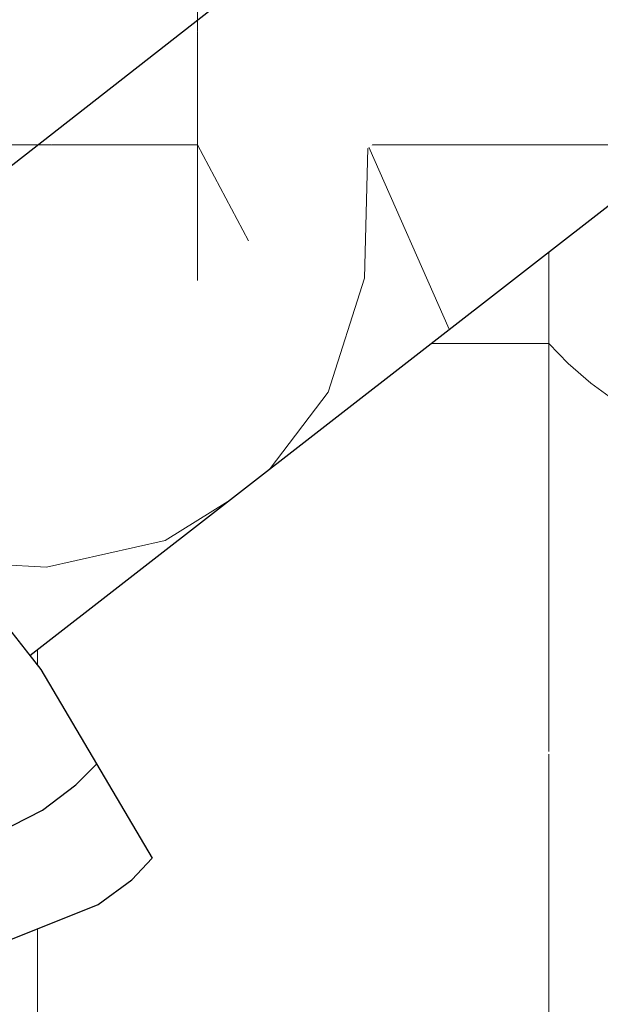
# Model space of a CAD drawing. Header units: millimetres. Extents: x -36478 to 31050, y -14815 to 11827.
# Tile 58 of 256: x -18878 to -18824, y 7249 to 7342. Entities that reach past the tile are written whole.
import ezdxf

# ---------------------------------------------------------------- set-up
doc = ezdxf.new("R2010")
doc.units = ezdxf.units.MM
doc.header["$MEASUREMENT"] = 0
doc.linetypes.add('Wipeout_Contour', pattern=[1000, 0, -1000])
for name, color, linetype in [('Nové_Konstrukce - krov', 7, 'Continuous'), ('Nové_Konstrukce - střechy a skořepiny', 7, 'Continuous'), ('Nové_Výplně - Povrchové', 7, 'Continuous')]:
    doc.layers.add(name, color=color, linetype=linetype)

# ---------------------------------------------------------------- blocks, each defined once
blk = doc.blocks.new('*X13')
at = {"layer": 'Nové_Výplně - Povrchové', "color": 21, "linetype": 'Continuous', "lineweight": 20, "true_color": 0xffaaaa}
for p, q in [((-18828.689, 7367.663), (-18828.689, 7336.271)), ((-18828.689, 7336.044), (-18828.689, 7273.167)), ((-18876.724, 7330.1), (-18876.724, 7273.167)), ((-18883.392, 7305.823), (-18876.724, 7311.513)), ((-18852.706, 7311.513), (-18876.724, 7311.513)), ((-18828.689, 7311.513), (-18852.706, 7311.513)), ((-18828.689, 7311.513), (-18826.865, 7309.618)), ((-18826.865, 7309.618), (-18824.743, 7307.789)), ((-18824.743, 7307.789), (-18822.336, 7306.033)), ((-18876.724, 7272.94), (-18876.724, 7210.062)), ((-18828.689, 7272.94), (-18828.689, 7210.062))]:
    blk.add_line(p, q, dxfattribs=at)
blk = doc.blocks.new('výplň_6_1', base_point=(0, 0))
at = {"layer": 'Nové_Výplně - Povrchové', "color": 21, "linetype": 'Continuous', "lineweight": 20, "true_color": 0xffaaaa}
blk.add_blockref('*X13', (0, 0), dxfattribs=at)
blk = doc.blocks.new('*X5775')
at = {"layer": 'Nové_Výplně - Povrchové', "color": 21, "linetype": 'Continuous', "lineweight": 20, "true_color": 0xffaaaa}
for p, q in [((-18814.302, 7354.285), (-18806.76, 7337.17)), ((-18845.994, 7317.641), (-18845.692, 7329.87)), ((-18845.587, 7329.952), (-18838.045, 7312.837)), ((-18824.681, 7330.174), (-18845.301, 7330.174)), ((-18815.754, 7330.174), (-18824.681, 7330.174)), ((-18849.413, 7306.924), (-18845.994, 7317.641)), ((-18854.868, 7299.752), (-18849.413, 7306.924)), ((-18864.736, 7293.002), (-18858.848, 7296.657)), ((-18875.858, 7290.506), (-18864.736, 7293.002)), ((-18884.348, 7290.977), (-18875.858, 7290.506))]:
    blk.add_line(p, q, dxfattribs=at)
blk = doc.blocks.new('výplň_2887_1', base_point=(0, 0))
at = {"color": 254, "linetype": 'Wipeout_Contour', "lineweight": 0, "ltscale": 80805.517164}
blk.add_wipeout([(-18888.662, 7296.449), (-18877.432, 7282.202), (-18756.052, 7376.609), (-18765.05, 7392.591)], dxfattribs=at).dxf.layer = 'Nové_Výplně - Povrchové'
at = {"layer": 'Nové_Výplně - Povrchové', "color": 21, "linetype": 'Continuous', "lineweight": 20, "true_color": 0xffaaaa}
blk.add_blockref('*X5775', (0, 0), dxfattribs=at)
blk = doc.blocks.new('*X5777')
at = {"layer": 'Nové_Výplně - Povrchové', "color": 21, "linetype": 'Continuous', "lineweight": 20, "true_color": 0xffaaaa}
for p, q in [((-18861.691, 7340.831), (-18861.691, 7317.426)), ((-18875.393, 7330.174), (-18861.691, 7330.174)), ((-18856.894, 7321.158), (-18861.691, 7330.174))]:
    blk.add_line(p, q, dxfattribs=at)
blk = doc.blocks.new('výplň_2888_1', base_point=(0, 0))
at = {"color": 254, "linetype": 'Wipeout_Contour', "lineweight": 0, "ltscale": 101117.431419}
blk.add_wipeout([(-18901.951, 7309.518), (-18889.245, 7297.19), (-18888.662, 7296.449), (-18765.05, 7392.591), (-18776.204, 7407.321)], dxfattribs=at).dxf.layer = 'Nové_Výplně - Povrchové'
at = {"layer": 'Nové_Výplně - Povrchové', "color": 21, "linetype": 'Continuous', "lineweight": 20, "true_color": 0xffaaaa}
blk.add_blockref('*X5777', (0, 0), dxfattribs=at)
blk = doc.blocks.new('výplň_2891_1', base_point=(0, 0))
at = {"color": 254, "linetype": 'Wipeout_Contour', "lineweight": 0, "ltscale": 121695.785025}
blk.add_wipeout([(-18818.946, 7439.787), (-18943.674, 7342.776), (-18940.592, 7341.072), (-18938.512, 7339.531), (-18929.923, 7333.006), (-18803.567, 7431.283)], dxfattribs=at).dxf.layer = 'Nové_Výplně - Povrchové'
blk = doc.blocks.new('*X5785')
at = {"layer": 'Nové_Výplně - Povrchové', "color": 21, "linetype": 'Continuous', "lineweight": 20, "true_color": 0xffaaaa}
for p, q in [((-18856.392, 7390.197), (-18839.5, 7381.207)), ((-18887.677, 7365.864), (-18870.786, 7356.874)), ((-18907.001, 7341.582), (-18909.796, 7348.661)), ((-18904.887, 7330.352), (-18907.001, 7341.582))]:
    blk.add_line(p, q, dxfattribs=at)
blk = doc.blocks.new('výplň_2892_1', base_point=(0, 0))
at = {"color": 254, "linetype": 'Wipeout_Contour', "lineweight": 0, "ltscale": 101293.271901}
blk.add_wipeout([(-18929.923, 7333.006), (-18920.645, 7325.959), (-18916.233, 7321.527), (-18789.174, 7420.35), (-18803.567, 7431.283)], dxfattribs=at).dxf.layer = 'Nové_Výplně - Povrchové'
at = {"layer": 'Nové_Výplně - Povrchové', "color": 21, "linetype": 'Continuous', "lineweight": 20, "true_color": 0xffaaaa}
blk.add_blockref('*X5785', (0, 0), dxfattribs=at)
blk = doc.blocks.new('*X5787')
at = {"layer": 'Nové_Výplně - Povrchové', "color": 21, "linetype": 'Continuous', "lineweight": 20, "true_color": 0xffaaaa}
for p, q in [((-18861.691, 7363.948), (-18861.691, 7340.831)), ((-18905.115, 7330.174), (-18885.709, 7330.174)), ((-18885.709, 7330.174), (-18875.393, 7330.174)), ((-18909.726, 7326.587), (-18909.726, 7315.754)), ((-18912.292, 7324.592), (-18913.672, 7321.971)), ((-18913.672, 7321.971), (-18914.827, 7320.115))]:
    blk.add_line(p, q, dxfattribs=at)
blk = doc.blocks.new('výplň_2893_1', base_point=(0, 0))
at = {"color": 254, "linetype": 'Wipeout_Contour', "lineweight": 0, "ltscale": 121482.261945}
blk.add_wipeout([(-18789.174, 7420.35), (-18916.233, 7321.527), (-18912.576, 7317.854), (-18904.119, 7311.623), (-18901.951, 7309.518), (-18776.204, 7407.321)], dxfattribs=at).dxf.layer = 'Nové_Výplně - Povrchové'
at = {"layer": 'Nové_Výplně - Povrchové', "color": 21, "linetype": 'Continuous', "lineweight": 20, "true_color": 0xffaaaa}
blk.add_blockref('*X5787', (0, 0), dxfattribs=at)

msp = doc.modelspace()

# ---------------------------------------------------------------- block references
at = {"layer": 'Nové_Výplně - Povrchové', "color": 21, "linetype": 'Continuous', "lineweight": 20, "true_color": 0xffaaaa}
msp.add_blockref('výplň_6_1', (0, 0), dxfattribs=at)

# ---------------------------------------------------------------- next in the draw order: block references
msp.add_blockref('výplň_2887_1', (0, 0), dxfattribs=at)

# ---------------------------------------------------------------- next in the draw order: wipeouts: each hides what was drawn before it
at = {"color": 254, "linetype": 'Wipeout_Contour', "lineweight": 0, "ltscale": 141615.885114}
msp.add_wipeout([(-18887.123, 7263.392), (-18881.851, 7254.465), (-18871.022, 7258.803), (-18881.478, 7276.506), (-18883.436, 7275.277), (-18879.822, 7269.073), (-18882.108, 7266.761)], dxfattribs=at).dxf.layer = 'Nové_Výplně - Povrchové'

# ---------------------------------------------------------------- next in the draw order: block references
at = {"layer": 'Nové_Výplně - Povrchové', "color": 21, "linetype": 'Continuous', "lineweight": 20, "true_color": 0xffaaaa}
msp.add_blockref('výplň_2888_1', (0, 0), dxfattribs=at)

# ---------------------------------------------------------------- next in the draw order: wipeouts: each hides what was drawn before it
at = {"color": 254, "linetype": 'Wipeout_Contour', "lineweight": 0, "ltscale": 80903.87496}
msp.add_wipeout([(-18881.478, 7276.506), (-18871.022, 7258.803), (-18867.844, 7261.126), (-18878.385, 7278.975)], dxfattribs=at).dxf.layer = 'Nové_Výplně - Povrchové'

# ---------------------------------------------------------------- next in the draw order: linework, layer by layer
at = {"layer": 'Nové_Konstrukce - krov', "color": 1, "linetype": 'Continuous', "lineweight": 25}
msp.add_line((-18881.851, 7254.465), (-18871.022, 7258.803), dxfattribs=at)

# ---------------------------------------------------------------- next in the draw order: block references
at = {"layer": 'Nové_Výplně - Povrchové', "color": 21, "linetype": 'Continuous', "lineweight": 20, "true_color": 0xffaaaa}
msp.add_blockref('výplň_2891_1', (0, 0), dxfattribs=at)

# ---------------------------------------------------------------- next in the draw order: wipeouts: each hides what was drawn before it
at = {"color": 254, "linetype": 'Wipeout_Contour', "lineweight": 0, "ltscale": 80897.52504}
msp.add_wipeout([(-18878.385, 7278.975), (-18867.844, 7261.126), (-18865.929, 7263.168), (-18876.385, 7280.873)], dxfattribs=at).dxf.layer = 'Nové_Výplně - Povrchové'

# ---------------------------------------------------------------- next in the draw order: linework, layer by layer
at = {"layer": 'Nové_Konstrukce - krov', "color": 1, "linetype": 'Continuous', "lineweight": 25}
for p, q in [((-18873.115, 7270.051), (-18871.156, 7272.02)), ((-18876.25, 7267.654), (-18873.115, 7270.051)), ((-18886.549, 7262.42), (-18876.25, 7267.654)), ((-18867.844, 7261.126), (-18865.929, 7263.168)), ((-18871.022, 7258.803), (-18867.844, 7261.126))]:
    msp.add_line(p, q, dxfattribs=at)

# ---------------------------------------------------------------- next in the draw order: block references
at = {"layer": 'Nové_Výplně - Povrchové', "color": 21, "linetype": 'Continuous', "lineweight": 20, "true_color": 0xffaaaa}
msp.add_blockref('výplň_2892_1', (0, 0), dxfattribs=at)

# ---------------------------------------------------------------- next in the draw order: wipeouts: each hides what was drawn before it
at = {"color": 254, "linetype": 'Wipeout_Contour', "lineweight": 0, "ltscale": 80965.793225}
msp.add_wipeout([(-18891.351, 7295.425), (-18878.385, 7278.975), (-18876.385, 7280.873), (-18889.245, 7297.19)], dxfattribs=at).dxf.layer = 'Nové_Výplně - Povrchové'

# ---------------------------------------------------------------- next in the draw order: linework, layer by layer
at = {"layer": 'Nové_Konstrukce - krov', "color": 1, "linetype": 'Continuous', "lineweight": 25}
for p, q in [((-18889.245, 7297.19), (-18876.385, 7280.873)), ((-18876.385, 7280.873), (-18865.929, 7263.168))]:
    msp.add_line(p, q, dxfattribs=at)

# ---------------------------------------------------------------- next in the draw order: block references
at = {"layer": 'Nové_Výplně - Povrchové', "color": 21, "linetype": 'Continuous', "lineweight": 20, "true_color": 0xffaaaa}
msp.add_blockref('výplň_2893_1', (0, 0), dxfattribs=at)

# ---------------------------------------------------------------- next in the draw order: linework, layer by layer
at = {"layer": 'Nové_Konstrukce - krov', "color": 1, "linetype": 'Continuous', "lineweight": 25}
msp.add_line((-18877.432, 7282.202), (-18756.052, 7376.609), dxfattribs=at)
at = {"layer": 'Nové_Konstrukce - střechy a skořepiny', "color": 1, "linetype": 'Continuous', "lineweight": 25}
msp.add_line((-14406.177, 10825.99), (-19182.706, 7090.827), dxfattribs=at)

doc.saveas('drawing.dxf')
